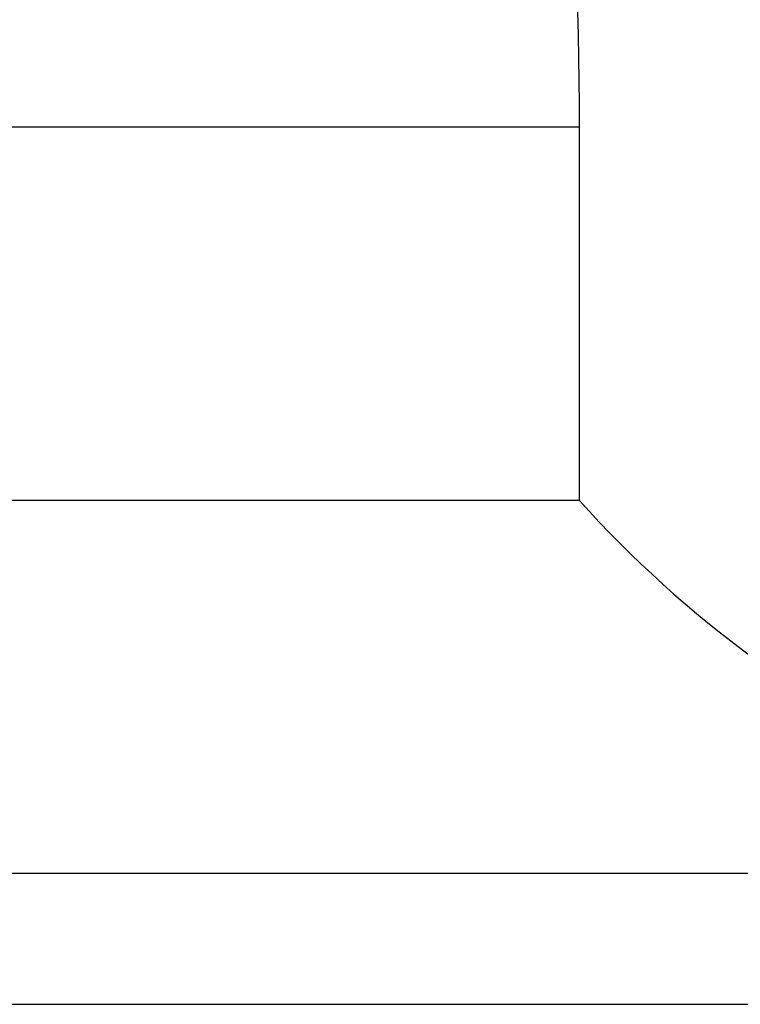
# Model space of a CAD drawing. Header units: millimetres. Extents: x -6 to 266, y -19 to 66.
# Tile 35 of 39: x 195.96 to 198.86, y -1.23 to 2.73. Entities that reach past the tile are written whole.
import ezdxf

# ---------------------------------------------------------------- set-up
doc = ezdxf.new("R2010")
doc.units = ezdxf.units.MM
doc.header["$LTSCALE"] = 0.15
doc.layers.add('OUT', color=3, linetype='CONTINUOUS')

msp = doc.modelspace()

# ---------------------------------------------------------------- linework, layer by layer
at = {"layer": 'OUT', "color": 0}
for p, q in [((187.6679, 2.3015), (198.2138, 2.3015)), ((198.2138, 2.3015), (198.2138, 0.8015)), ((187.6679, 0.8015), (198.2138, 0.8015)), ((187.6679, -0.6985), (215.4679, -0.6985)), ((135.288, -1.2253), (265.5679, -1.2253))]:
    msp.add_line(p, q, dxfattribs=at)
msp.add_arc((201.5679, 3.8015), 4.5, 221.8103, 270, dxfattribs=at)
msp.add_open_spline([(197.2562, 12.8015), (197.1548, 12.4553), (197.1011, 12.0921), (197.0575, 11.333), (197.0682, 10.9357), (197.1668, 9.7029), (197.3169, 8.8503), (197.5686, 7.5163), (197.6576, 7.0615), (197.8294, 6.1348), (197.9113, 5.6676), (198.1223, 4.2518), (198.2138, 3.289), (198.2138, 2.3015)], degree=3, knots=[0, 0, 0, 0, 0.125, 0.125, 0.25, 0.25, 0.5, 0.5, 0.625, 0.625, 0.75, 0.75, 1, 1, 1, 1], dxfattribs=at)

doc.saveas('drawing.dxf')
